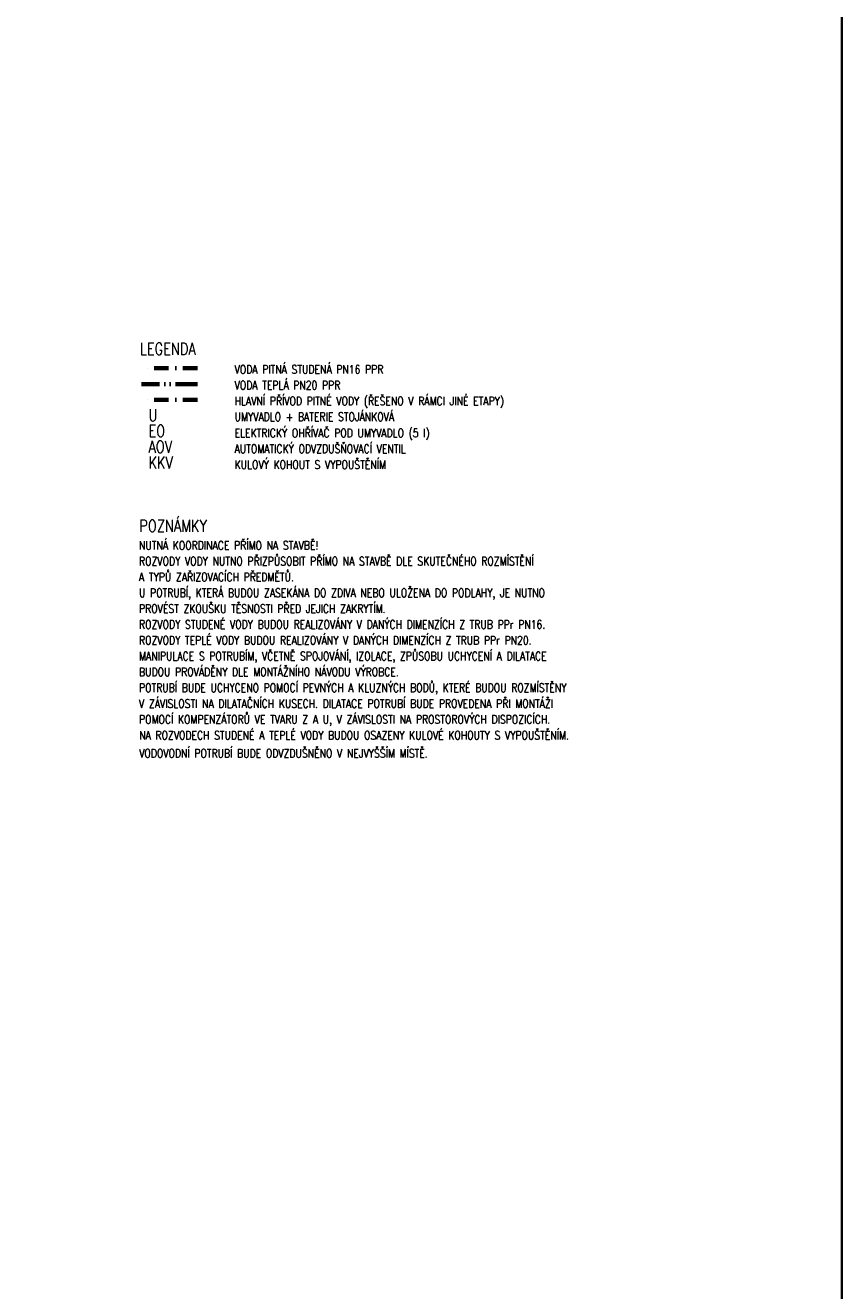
# Model space of a CAD drawing. Header units: millimetres. Extents: x -34728 to 839610, y -480656 to 464976.
# Tile 36 of 69: x 173092 to 191156, y -3113 to 24878. Entities that reach past the tile are written whole.
import ezdxf

# ---------------------------------------------------------------- set-up
doc = ezdxf.new("R2010")
doc.units = ezdxf.units.MM
doc.linetypes.add('ACAD_ISO12W100', pattern=[21, 12, -3, 0, -3, 0, -3])
doc.linetypes.add('ČERCHOVANÁ2', pattern=[12.7, 6.35, -3.175, 0, -3.175])
doc.layers.get('0').update_dxf_attribs({"color": 9})
for name, color, linetype, lineweight in [('TEXT25', 3, 'Continuous', 25), ('TEXT35', 1, 'Continuous', 35), ('z-svoda', 160, 'ČERCHOVANÁ2', 70), ('z-tepla', 240, 'ACAD_ISO12W100', 70)]:
    doc.layers.add(name, color=color, linetype=linetype, lineweight=lineweight)
doc.styles.add('ROMANS', font='romans', dxfattribs={"width": 0.8})

msp = doc.modelspace()

# ---------------------------------------------------------------- linework, layer by layer
at = {"color": 220, "lineweight": 35}
msp.add_lwpolyline([(94337.91, 52868.13), (191155.61, 52868.13), (191155.61, -55810.5), (94337.91, -55810.5)], close=True, dxfattribs=at)
at = {"layer": 'z-svoda', "ltscale": 50, "transparency": 33554687}
msp.add_line((176898.44, 17292.62), (175663.25, 17292.62), dxfattribs=at)
at = {"layer": 'z-svoda', "color": 30, "ltscale": 50, "true_color": 0xf8991e, "transparency": 33554687}
msp.add_line((176898.44, 16592.62), (175663.25, 16592.62), dxfattribs=at)
at = {"layer": 'z-tepla', "ltscale": 40, "transparency": 33554687}
msp.add_line((176898.44, 16942.62), (175663.25, 16942.62), dxfattribs=at)

# ---------------------------------------------------------------- texts
at = {"layer": 'TEXT25', "transparency": 33554687, "style": 'ROMANS', "width": 0.8}
for s, p in [('VODA PITNÁ STUDENÁ PN16 PPR', (177722.6, 17173.52)), ('VODA TEPLÁ PN20 PPR', (177722.6, 16823.52)), ('HLAVNÍ PŘÍVOD PITNÉ VODY (ŘEŠENO V RÁMCI JINÉ ETAPY)', (177722.6, 16473.52)), ('UMYVADLO + BATERIE STOJÁNKOVÁ', (177722.6, 16123.52)), ('ELEKTRICKÝ OHŘÍVAČ POD UMYVADLO (5 l) ', (177722.6, 15765.88)), ('AUTOMATICKÝ ODVZDUŠŇOVACÍ VENTIL ', (177722.6, 15415.88)), ('KULOVÝ KOHOUT S VYPOUŠTĚNÍM ', (177722.6, 15065.88)), ('NUTNÁ KOORDINACE PŘÍMO NA STAVBĚ!', (175608.31, 13280.32)), ('ROZVODY VODY NUTNO PŘIZPŮSOBIT PŘÍMO NA STAVBĚ DLE SKUTEČNÉHO ROZMÍSTĚNÍ', (175608.31, 12930.32)), ('A TYPŮ ZAŘIZOVACÍCH PŘEDMĚTŮ. ', (175608.31, 12580.32)), ('U POTRUBÍ, KTERÁ BUDOU ZASEKÁNA DO ZDIVA NEBO ULOŽENA DO PODLAHY, JE NUTNO ', (175608.31, 12230.32)), ('PROVÉST ZKOUŠKU TĚSNOSTI PŘED JEJICH ZAKRYTÍM. ', (175608.31, 11880.32)), ('ROZVODY STUDENÉ VODY BUDOU REALIZOVÁNY V DANÝCH DIMENZÍCH Z TRUB PPr PN16.', (175608.31, 11530.32)), ('ROZVODY TEPLÉ VODY BUDOU REALIZOVÁNY V DANÝCH DIMENZÍCH Z TRUB PPr PN20.', (175608.31, 11180.32)), ('MANIPULACE S POTRUBÍM, VČETNĚ SPOJOVÁNÍ, IZOLACE, ZPŮSOBU UCHYCENÍ A DILATACE ', (175608.31, 10830.32)), ('BUDOU PROVÁDĚNY DLE MONTÁŽNÍHO NÁVODU VÝROBCE. ', (175608.31, 10480.32)), ('POTRUBÍ BUDE UCHYCENO POMOCÍ PEVNÝCH A KLUZNÝCH BODŮ, KTERÉ BUDOU ROZMÍSTĚNY ', (175608.31, 10130.32)), ('V ZÁVISLOSTI NA DILATAČNÍCH KUSECH. DILATACE POTRUBÍ BUDE PROVEDENA PŘI MONTÁŽI ', (175608.31, 9780.32)), ('POMOCÍ KOMPENZÁTORŮ VE TVARU Z A U, V ZÁVISLOSTI NA PROSTOROVÝCH DISPOZICÍCH. ', (175608.31, 9430.32)), ('NA ROZVODECH STUDENÉ A TEPLÉ VODY BUDOU OSAZENY KULOVÉ KOHOUTY S VYPOUŠTĚNÍM.', (175611.58, 9080.32)), ('VODOVODNÍ POTRUBÍ BUDE ODVZDUŠNĚNO V NEJVYŠŠÍM MÍSTĚ. ', (175611.58, 8680.32))]:
    msp.add_text(s, height=187.5, dxfattribs=at).set_placement(p)
at = {"layer": 'TEXT35', "style": 'ROMANS', "width": 0.8}
msp.add_text('LEGENDA', height=262.5, dxfattribs=at).set_placement((175628.61, 17590))
at = {"layer": 'TEXT35', "transparency": 33554687, "style": 'ROMANS', "width": 0.8}
for s, p in [('U', (175816.75, 16123.52)), ('EO', (175816.75, 15774.51)), ('AOV', (175816.75, 15424.51)), ('KKV', (175816.75, 15074.51)), ('POZNÁMKY', (175614.73, 13673.29))]:
    msp.add_text(s, height=262.5, dxfattribs=at).set_placement(p)

doc.saveas('drawing.dxf')
